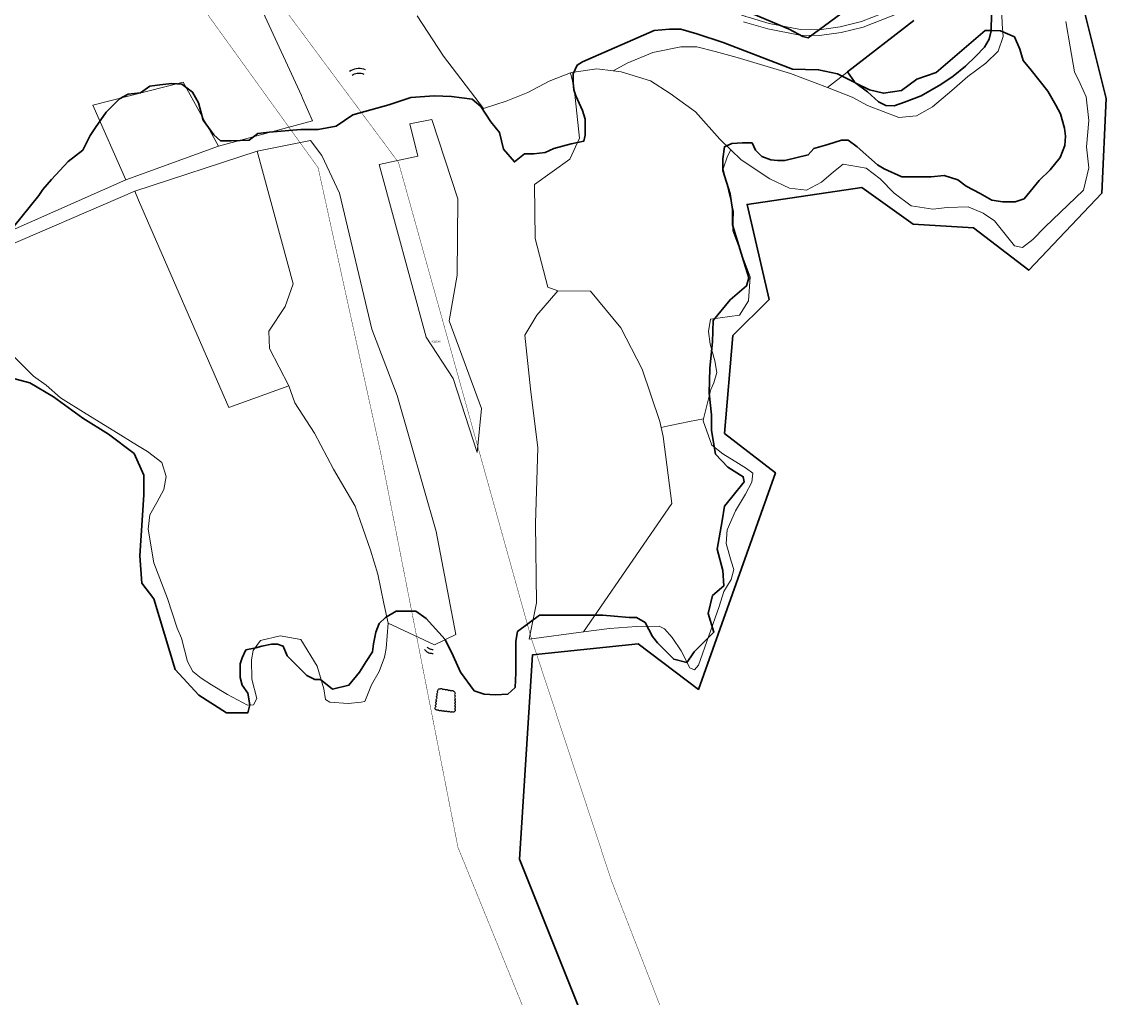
# Model space of a CAD drawing. Header units: metres. Extents: x 347609 to 404409, y 8548087 to 8605413.
# Tile 19 of 46: x 373993 to 374384, y 8561459 to 8561804. Entities that reach past the tile are written whole.
import ezdxf

# ---------------------------------------------------------------- set-up
doc = ezdxf.new("R2010")
doc.units = ezdxf.units.M
doc.linetypes.add('ACAD_ISO02W100', pattern=[15, 12, -3])
doc.layers.add('02. FAJA MARGINAL', color=5, linetype='ACAD_ISO02W100', lineweight=0)
for name, color, linetype in [('Placemark', 7, 'Continuous'), ('Predios Rurales', 90, 'Continuous'), ('ZR_LIMA_PSAD56_A_WGS84', 210, 'Continuous')]:
    doc.layers.add(name, color=color, linetype=linetype)
doc.styles.get("Standard").update_dxf_attribs({"font": 'simplex.shx'})

msp = doc.modelspace()

# ---------------------------------------------------------------- linework, layer by layer
at = {"flags": 128}
msp.add_lwpolyline([(374146.35, 8561567.03, -0.520567), (374146.36, 8561566.03, -0.520567), (374146.36, 8561565.03, -0.520567), (374146.37, 8561564.03, -0.520567), (374146.38, 8561563.03, -0.520567), (374146.38, 8561562.03, -0.520567), (374146.39, 8561561.03, -0.520567), (374146.4, 8561560.03, -0.520567), (374145.52, 8561560.01, -0.520567), (374144.53, 8561560.13, -0.520567), (374143.54, 8561560.24, -0.520567), (374142.54, 8561560.36, -0.520567), (374141.55, 8561560.47, -0.520567), (374140.56, 8561560.59, -0.520567), (374139.68, 8561560.79, -0.520567), (374139.82, 8561561.78, -0.520567), (374139.95, 8561562.77, -0.520567), (374140.09, 8561563.76, -0.520567), (374140.22, 8561564.75, -0.520567), (374140.36, 8561565.75, -0.520567), (374140.5, 8561566.74, -0.520567), (374140.63, 8561567.73, -0.520567), (374141.25, 8561568.04, -0.520567), (374142.23, 8561567.84, -0.520567), (374143.21, 8561567.65, -0.520567), (374144.19, 8561567.46, -0.520567), (374145.18, 8561567.26, -0.520567)], format="xyb", close=True, dxfattribs=at)
at = {"layer": '02. FAJA MARGINAL', "color": 5, "true_color": 0x0000ff, "const_width": 0.15}
for points in [[(373696.32, 8562324.98), (373784.82, 8562216.74), (373862.86, 8562130.79), (373907.95, 8562074.13), (373960.75, 8561996.35), (374023.52, 8561893.19), (374126.54, 8561754.59), (374173.6, 8561585.97), (374202.08, 8561499.92), (374240.17, 8561401.95), (374277.6, 8561280.19), (374325.11, 8561183.09), (374358.83, 8561043.57), (374419.95, 8560902.47), (374526.7, 8560881.67), (374634.93, 8560876.84), (374729.39, 8560845.9), (374825.05, 8560818.75), (374868.52, 8560793.9), (374891.75, 8560717)], [(373681.58, 8562311.93), (373754.15, 8562231.46), (373846.39, 8562120.08), (373888.58, 8562066.14), (373942.51, 8561985.65), (374020.69, 8561860), (374098.04, 8561752.74), (374120.11, 8561652.14), (374147.6, 8561511.92), (374187.47, 8561414.09), (374238.46, 8561238.08), (374274.46, 8561177.07), (374292.49, 8561039.05), (374350.54, 8560953.9), (374340.45, 8560881.04), (374396.08, 8560847.4), (374523.7, 8560835.67), (374664.05, 8560804.4), (374723.68, 8560775.66), (374805.5, 8560775.88), (374828.41, 8560707.02)]]:
    msp.add_lwpolyline(points, dxfattribs=at)
at = {"layer": 'Placemark'}
for points in [[(374114.83, 8561787.42), (374114.21, 8561787.65), (374113.56, 8561787.81), (374112.9, 8561787.89), (374112.24, 8561787.9), (374111.58, 8561787.83), (374110.93, 8561787.69), (374110.31, 8561787.47), (374109.71, 8561787.19), (374109.15, 8561786.83)], [(374110.07, 8561785.53), (374110.48, 8561785.78), (374110.91, 8561785.99), (374111.37, 8561786.15), (374111.84, 8561786.25), (374112.31, 8561786.3), (374112.79, 8561786.29), (374113.27, 8561786.23), (374113.74, 8561786.12), (374114.19, 8561785.95)], [(374135.75, 8561582.03), (374136.01, 8561581.74), (374136.3, 8561581.47), (374136.62, 8561581.24), (374136.96, 8561581.04), (374137.32, 8561580.89), (374137.69, 8561580.77), (374138.07, 8561580.69), (374138.47, 8561580.65), (374138.86, 8561580.65)], [(374138.77, 8561581.95), (374138.52, 8561581.95), (374138.27, 8561581.97), (374138.02, 8561582.02), (374137.78, 8561582.1), (374137.55, 8561582.2), (374137.33, 8561582.33), (374137.13, 8561582.48), (374136.94, 8561582.65), (374136.77, 8561582.84)]]:
    msp.add_lwpolyline(points, dxfattribs=at)
at = {"layer": 'Predios Rurales', "lineweight": 0}
for points in [[(374366.26, 8561874.83), (374331.91, 8561847.31), (374329.87, 8561843.17), (374328.8, 8561826.02), (374322.07, 8561818.72), (374313.24, 8561811.44), (374306.55, 8561808.55), (374305.32, 8561810.22), (374290.67, 8561804.51), (374283.03, 8561802.64), (374275.63, 8561801.57), (374269.01, 8561801.73), (374257.92, 8561803.86), (374250.52, 8561806.05), (374249.4, 8561806.37), (374249.42, 8561806.42), (374248.08, 8561806.83), (374294.6, 8561838.22), (374294.59, 8561838.23), (374321.91, 8561855.27), (374323.8, 8561851.51), (374338.46, 8561867.82), (374361.26, 8561882.32), (374364.88, 8561876.9)], [(374174.96, 8561727.68), (374174.73, 8561746.76), (374187.3, 8561755.74), (374190.72, 8561763.24), (374188.74, 8561780.9), (374187.47, 8561786.32), (374187.81, 8561786.45), (374196.86, 8561787.83), (374202.56, 8561787.13), (374205.42, 8561786.78), (374215.82, 8561783.49), (374222.88, 8561779.04), (374231.82, 8561772.56), (374240.4, 8561762.91), (374244.33, 8561759.09), (374243.17, 8561756.84), (374241.61, 8561752.31), (374245.24, 8561737.24), (374245.02, 8561730.39), (374251.17, 8561714.03), (374250.62, 8561705.53), (374247.44, 8561700.48), (374237.08, 8561699.1), (374236.4, 8561694.65), (374236.96, 8561690.21), (374238.6, 8561684.33), (374239.37, 8561680.19), (374238.29, 8561676.5), (374237.22, 8561674.21), (374234.64, 8561663.79), (374229.62, 8561662.77), (374222.85, 8561661.39), (374219.6, 8561660.73), (374219.12, 8561662.79), (374212.84, 8561681.32), (374205.38, 8561695.97), (374194.57, 8561708.98), (374183.06, 8561709.16), (374179.48, 8561710.39)], [(374062.73, 8561760.34), (374029.87, 8561748.42), (374018.15, 8561774.96), (374050.25, 8561783.01)], [(374154.45, 8561651.83), (374145.88, 8561678.09), (374136.31, 8561692.75), (374119.71, 8561753.86), (374133.4, 8561756.87), (374130.58, 8561768.3), (374138.34, 8561769.81), (374147.54, 8561741.69), (374147.3, 8561714.69), (374144.49, 8561698.53), (374155.96, 8561667.46)], [(374086.37, 8561703.59), (374089.14, 8561711.61), (374076.45, 8561758.66), (374095.28, 8561762.43), (374099.37, 8561757.13), (374105.6, 8561743.72), (374117.12, 8561695.5), (374126.04, 8561672.08), (374139.88, 8561623.81), (374146.87, 8561587.37), (374139.3, 8561583.63), (374122.89, 8561591.35), (374121.29, 8561598.28), (374119.23, 8561608.68), (374116.64, 8561617.17), (374111.2, 8561632.81), (374103.54, 8561645.87), (374096.73, 8561658.73), (374089.79, 8561669.41), (374087.71, 8561675.45), (374080.83, 8561688.72), (374080.55, 8561694.82)], [(374066.4, 8561667.79), (374034.42, 8561741.24), (374033.01, 8561744.47), (374076.45, 8561758.66), (374089.14, 8561711.61), (374086.37, 8561703.59), (374080.55, 8561694.82), (374080.83, 8561688.72), (374087.71, 8561675.45)], [(374175.94, 8561653.46), (374173.32, 8561674.37), (374171.31, 8561693.42), (374175.62, 8561700.47), (374183.02, 8561709.16), (374183.06, 8561709.16), (374194.57, 8561708.98), (374205.38, 8561695.97), (374212.84, 8561681.32), (374219.12, 8561662.79), (374219.6, 8561660.73), (374220.35, 8561657.54), (374223.45, 8561633.78), (374195.74, 8561593.56), (374192.08, 8561588.24), (374172.84, 8561585.68), (374175.48, 8561598.52), (374175.03, 8561626.68)], [(374192.08, 8561588.24), (374195.74, 8561593.56), (374223.45, 8561633.78), (374220.35, 8561657.54), (374219.6, 8561660.73), (374222.85, 8561661.39), (374229.62, 8561662.77), (374234.64, 8561663.79), (374234.47, 8561663.1), (374237.61, 8561654.38), (374241.44, 8561651.32), (374247.04, 8561647.89), (374249.93, 8561646.15), (374252.1, 8561644.5), (374251.75, 8561641.26), (374249.58, 8561637.02), (374246.01, 8561631.19), (374243.01, 8561624.45), (374242.64, 8561619.63), (374244.45, 8561613.31), (374245.37, 8561610.4), (374244.49, 8561606.85), (374241.9, 8561602.57), (374240.24, 8561597.28), (374232.89, 8561576.49), (374231.41, 8561574.79), (374229.75, 8561575.57), (374226.67, 8561581.5), (374223.55, 8561586.29), (374220.87, 8561589.38), (374218.94, 8561590.29), (374210.92, 8561590.2), (374201.33, 8561589.46)]]:
    msp.add_lwpolyline(points, close=True, dxfattribs=at)
for points in [[(373992.77, 8561852.98), (373998.07, 8561854.02), (373999.71, 8561854.34), (374002.07, 8561855.32), (374004.58, 8561856.37), (374014.68, 8561860.57), (374058.81, 8561841.18), (374065.66, 8561835.7), (374092.11, 8561778.3), (374092.5, 8561777.4), (374096, 8561769.39), (374062.73, 8561760.34), (374050.25, 8561783.01), (374018.15, 8561774.96), (374029.87, 8561748.42), (373977.98, 8561725.5)], [(374363.1, 8561804.58), (374364.61, 8561795.6), (374366.11, 8561786.77), (374368.17, 8561782.55), (374370.25, 8561777.86), (374371.27, 8561769.53), (374370.43, 8561760.15), (374371.17, 8561752.65), (374369.28, 8561744.77), (374355.68, 8561731.63), (374351.43, 8561727.36), (374347.68, 8561724.42), (374344.9, 8561725.04), (374342.5, 8561727.98), (374337.81, 8561733.92), (374333.77, 8561736.68), (374328.44, 8561738.83), (374321.04, 8561738.67), (374315.89, 8561738.1), (374308.22, 8561739.29), (374302.24, 8561743.67), (374297.31, 8561748.77), (374292.24, 8561752.63), (374284.16, 8561754.04), (374280.73, 8561751.28), (374276.48, 8561747.64), (374271.17, 8561744.8), (374265.16, 8561745.52), (374258.18, 8561748.78), (374247.98, 8561755.54), (374244.33, 8561759.09), (374240.4, 8561762.91), (374231.82, 8561772.56), (374222.88, 8561779.04), (374215.82, 8561783.49), (374205.42, 8561786.78), (374202.56, 8561787.13), (374207.54, 8561789.78), (374216.72, 8561793.54), (374226.61, 8561795.55), (374232.22, 8561795.63), (374238.76, 8561793.97), (374246.62, 8561791.81), (374265.44, 8561786.16), (374278.56, 8561781.15), (374287.34, 8561777.8), (374292.76, 8561774.85), (374303.88, 8561770.57), (374310.18, 8561771.14), (374315.86, 8561774.27), (374322.64, 8561780.14), (374328.36, 8561785.12), (374334.68, 8561789.79), (374339.14, 8561794.09), (374340.84, 8561799.22), (374340.46, 8561803.78), (374340.21, 8561813.29)], [(374340.21, 8561813.29), (374340.46, 8561803.78), (374340.84, 8561799.22), (374339.14, 8561794.09), (374334.68, 8561789.79), (374328.36, 8561785.12), (374322.64, 8561780.14), (374315.86, 8561774.27), (374310.18, 8561771.14), (374303.88, 8561770.57), (374292.76, 8561774.85), (374287.34, 8561777.8), (374278.56, 8561781.15), (374309.2, 8561804.96)], [(374248.79, 8561804.47), (374249.95, 8561804.13), (374257.45, 8561801.91), (374268.8, 8561799.73), (374275.75, 8561799.57), (374283.41, 8561800.67), (374291.27, 8561802.6), (374306.55, 8561808.55)], [(374309.2, 8561804.96), (374278.56, 8561781.15), (374265.44, 8561786.16), (374246.62, 8561791.81), (374238.76, 8561793.97), (374232.22, 8561795.63), (374226.61, 8561795.55), (374216.72, 8561793.54), (374207.54, 8561789.78), (374202.56, 8561787.13), (374196.86, 8561787.83), (374187.81, 8561786.45), (374187.47, 8561786.32), (374179.97, 8561783.38), (374172.33, 8561779.45), (374164.74, 8561776.38), (374157.38, 8561773.97), (374156.71, 8561773.75), (374142.52, 8561792.26), (374133.16, 8561806.54)], [(373982.08, 8561722.52), (374033.01, 8561744.47), (374034.42, 8561741.24), (374066.4, 8561667.79), (374087.71, 8561675.45), (374089.79, 8561669.41), (374096.73, 8561658.73), (374103.54, 8561645.87), (374111.2, 8561632.81), (374116.64, 8561617.17), (374119.23, 8561608.68), (374121.29, 8561598.28), (374122.89, 8561591.35), (374122.17, 8561582.38), (374121.54, 8561579.32), (374119.72, 8561574.23), (374116.98, 8561569.47), (374114.65, 8561563.6), (374113.34, 8561563.35), (374108.7, 8561562.87), (374102.19, 8561563.4), (374100.65, 8561564.24), (374100.61, 8561564.31), (374100.02, 8561568.06), (374097.66, 8561576.09), (374091.92, 8561585.61), (374084.6, 8561586.83), (374077.65, 8561585.25), (374075.07, 8561581.64), (374074.38, 8561578.4), (374074.56, 8561571.51), (374076.33, 8561564.66), (374075.15, 8561562.42), (374072.95, 8561562.33), (374065.96, 8561566.07), (374060.29, 8561569.54), (374056.53, 8561571.86), (374053.63, 8561574.2), (374051.73, 8561577.73), (374049.58, 8561586.09), (374048.06, 8561589.52), (374044.68, 8561600.1), (374039.77, 8561612.74), (374037.8, 8561624.66), (374038.36, 8561629.68), (374040.91, 8561634.11), (374043.4, 8561638.75), (374044.17, 8561643.29), (374042.59, 8561648.33), (374037.54, 8561652.21), (374034.02, 8561654.36), (374025.62, 8561659.5), (374015.83, 8561665.54), (374006.71, 8561671.19), (374001.61, 8561675.66), (373997.13, 8561678.91), (373974.25, 8561701.52)]]:
    msp.add_lwpolyline(points, dxfattribs=at)
at = {"layer": 'ZR_LIMA_PSAD56_A_WGS84', "linetype": 'Continuous', "lineweight": 30, "flags": 128}
for points in [[(374217.82, 8561386.68), (374169.44, 8561507.66), (374174.02, 8561580.07), (374211.46, 8561584.06), (374232.84, 8561567.9), (374260.15, 8561644.66), (374242.06, 8561658.62), (374245.07, 8561693.27), (374257.89, 8561706.08), (374250.1, 8561739.73), (374290.81, 8561745.76), (374308.95, 8561732.73), (374330.31, 8561731.47), (374349.91, 8561716.41), (374375.8, 8561743.78), (374377.33, 8561777.29), (374367.78, 8561815.71), (374379.84, 8561848.61), (374424.89, 8561869.83)], [(374298.93, 8561818.8), (374271.79, 8561798.77), (374269.8, 8561799.29), (374264.98, 8561801.81), (374250.1, 8561808.1)], [(374336.73, 8561807.2), (374336.56, 8561801.36), (374336.56, 8561801.31), (374335.89, 8561798.28), (374334.2, 8561795.42), (374331.18, 8561792.22), (374327.48, 8561788.69), (374323.11, 8561785.15), (374318.82, 8561782.21), (374311.76, 8561778.17), (374305.87, 8561775.99), (374302.17, 8561774.64), (374299.32, 8561774.81), (374296.63, 8561776.15), (374292.76, 8561779.69), (374288.69, 8561782.74), (374288.14, 8561783.14), (374285.74, 8561786.73), (374309.2, 8561804.96)], [(373990.14, 8561731.94), (373999.02, 8561742.88), (374000.43, 8561745.01), (374003.52, 8561748.56), (374009.43, 8561754.95), (374014.66, 8561758.97), (374017.26, 8561764.18), (374019.15, 8561767.02), (374022.95, 8561772.46), (374027.69, 8561777.2), (374030.75, 8561778.85), (374035.03, 8561779.32), (374038.34, 8561781.69), (374041.89, 8561782.17), (374046.17, 8561782.64), (374049.72, 8561782.4), (374053.51, 8561779.56), (374055.62, 8561775.78), (374057.27, 8561769.62), (374061.07, 8561764.42), (374063.45, 8561762.29), (374067.24, 8561762.29), (374073.64, 8561762.52), (374076.7, 8561764.89), (374080.74, 8561765.37), (374091.87, 8561766.31), (374098.02, 8561766.31), (374104.42, 8561767.49), (374110.35, 8561771.52), (374123.14, 8561775.07), (374130.94, 8561777.67), (374139.18, 8561778.21), (374145.33, 8561777.98), (374152.67, 8561777.03), (374155.76, 8561774.43), (374159.31, 8561768.98), (374162.37, 8561765.19), (374163.8, 8561759.28), (374167.6, 8561754.78), (374171.15, 8561757.62), (374174.45, 8561757.62), (374178.49, 8561758.09), (374181.55, 8561759.52), (374187.73, 8561761.17), (374192.22, 8561762.12), (374192.68, 8561764.25), (374192.68, 8561767.56), (374192.68, 8561769.93), (374191.74, 8561773.01), (374189.38, 8561778.21), (374188.67, 8561780.34), (374188.43, 8561782.95), (374188.43, 8561786.02), (374189.84, 8561789.1), (374191.74, 8561790.29), (374217.1, 8561801.41), (374222.54, 8561801.88), (374226.58, 8561801.88), (374232.24, 8561800.23), (374241.59, 8561797.14), (374266.24, 8561787.67), (374275.45, 8561787.44), (374282.09, 8561786.02), (374288.27, 8561782.95), (374288.69, 8561782.74), (374293.47, 8561780.34), (374293.47, 8561780.34), (374298.43, 8561779.15), (374304.82, 8561780.1), (374310.29, 8561784.13), (374317.15, 8561786.49), (374334.43, 8561801.4), (374336.56, 8561801.36), (374339.91, 8561801.31), (374344.87, 8561799.14), (374346.73, 8561794.79), (374347.98, 8561790.75), (374350.77, 8561787.34), (374356.68, 8561779.89), (374359.47, 8561774.92), (374361.18, 8561771.85), (374362.61, 8561766.8), (374362.96, 8561763.95), (374362.72, 8561760.58), (374361.07, 8561756.42), (374357.54, 8561751.98), (374353.64, 8561748.26), (374348.25, 8561741.77), (374345.08, 8561740.66), (374340.8, 8561740.66), (374336.9, 8561741.21), (374332.65, 8561743.62), (374327.8, 8561746.22), (374324.84, 8561748.45), (374319.99, 8561749.93), (374315.36, 8561749.5), (374310.46, 8561749.5), (374304.96, 8561749.5), (374298.62, 8561752.38), (374296.32, 8561753.82), (374289.08, 8561760.17), (374285.91, 8561762.47), (374283.61, 8561762.47), (374278.7, 8561761.03), (374273.8, 8561759.59), (374271.77, 8561757.28), (374263.42, 8561755.26), (374260.82, 8561755.26), (374258.52, 8561755.56), (374255.32, 8561756.71), (374253.02, 8561759.01), (374251.88, 8561761.61), (374248.41, 8561761.61), (374244.65, 8561761.32), (374242.05, 8561760.17), (374241.48, 8561755.84), (374241.48, 8561751.8), (374244.08, 8561743.44), (374244.95, 8561737.96), (374244.95, 8561732.48), (374246.68, 8561726.72), (374248.41, 8561720.95), (374250.72, 8561713.74), (374249.85, 8561710.86), (374244.08, 8561705.96), (374238.07, 8561698.58), (374237.77, 8561691.08), (374237.2, 8561685.31), (374236.9, 8561681.56), (374236.6, 8561672.91), (374237.47, 8561665.13), (374237.47, 8561659.64), (374238.93, 8561651.28), (374243.24, 8561646.67), (374248.74, 8561643.21), (374249.01, 8561641.48), (374244.7, 8561636), (374242.1, 8561632.83), (374241.24, 8561627.64), (374239.5, 8561617.54), (374241.51, 8561610.04), (374241.8, 8561604.57), (374237.77, 8561601.11), (374236.33, 8561594.76), (374238.34, 8561588.13), (374231.32, 8561581.19), (374230.15, 8561579.46), (374228.72, 8561577.44), (374224.11, 8561578.59), (374218.34, 8561584.36), (374216.61, 8561586.66), (374214.01, 8561591.57), (374210.84, 8561593.3), (374208.24, 8561593.3), (374203.03, 8561593.88), (374199, 8561594.16), (374195.53, 8561594.16), (374188.89, 8561594.16), (374182.85, 8561594.16), (374176.48, 8561594.16), (374168.71, 8561588.4), (374168.11, 8561584.94), (374168.11, 8561582.63), (374168.11, 8561580.32), (374168.11, 8561576.86), (374168.11, 8561573.69), (374167.84, 8561568.5), (374165.24, 8561566.19), (374160.9, 8561565.9), (374156.87, 8561566.19), (374153.4, 8561567.34), (374148.5, 8561573.98), (374145.9, 8561579.75), (374143.02, 8561585.51), (374136.39, 8561593.01), (374132.62, 8561595.61), (374128.88, 8561595.61), (374125.71, 8561595.61), (374121.95, 8561593.3), (374119.64, 8561591.28), (374118.5, 8561588.11), (374117.64, 8561584.07), (374117.34, 8561581.19), (374115.04, 8561577.73), (374112.71, 8561573.98), (374108.97, 8561569.36), (374103.09, 8561567.94), (374098.92, 8561571.42), (374096.83, 8561571.42), (374094.04, 8561572.81), (374087.08, 8561579.77), (374085.7, 8561583.25), (374083.61, 8561583.94), (374081.52, 8561583.94), (374078.03, 8561583.25), (374075.94, 8561582.55), (374072.47, 8561581.85), (374071.06, 8561579.07), (374070.39, 8561576.98), (374070.39, 8561574.9), (374070.39, 8561572.12), (374071.06, 8561569.34), (374073.15, 8561566.55), (374073.86, 8561562.38), (374073.15, 8561559.59), (374065.51, 8561559.59), (374055.76, 8561565.86), (374047.41, 8561574.9), (374039.75, 8561599.95), (374035.57, 8561605.51), (374034.87, 8561615.25), (374036.28, 8561636.81), (374036.28, 8561643.77), (374032.78, 8561651.43), (374023.73, 8561658.38), (374014.68, 8561663.95), (374004.25, 8561671.6), (373995.88, 8561676.47), (373988.24, 8561678.56)]]:
    msp.add_lwpolyline(points, dxfattribs=at)

# ---------------------------------------------------------------- texts
at = {"layer": 'ZR_LIMA_PSAD56_A_WGS84', "color": 0, "lineweight": 0, "insert": (374138.27, 8561690.89), "char_height": 0.5, "width": 2.794, "attachment_point": 7}
msp.add_mtext('\\fMS Shell Dlg 2|i0|b0;\\H0.515938;90115308', dxfattribs=at)

doc.saveas('drawing.dxf')
